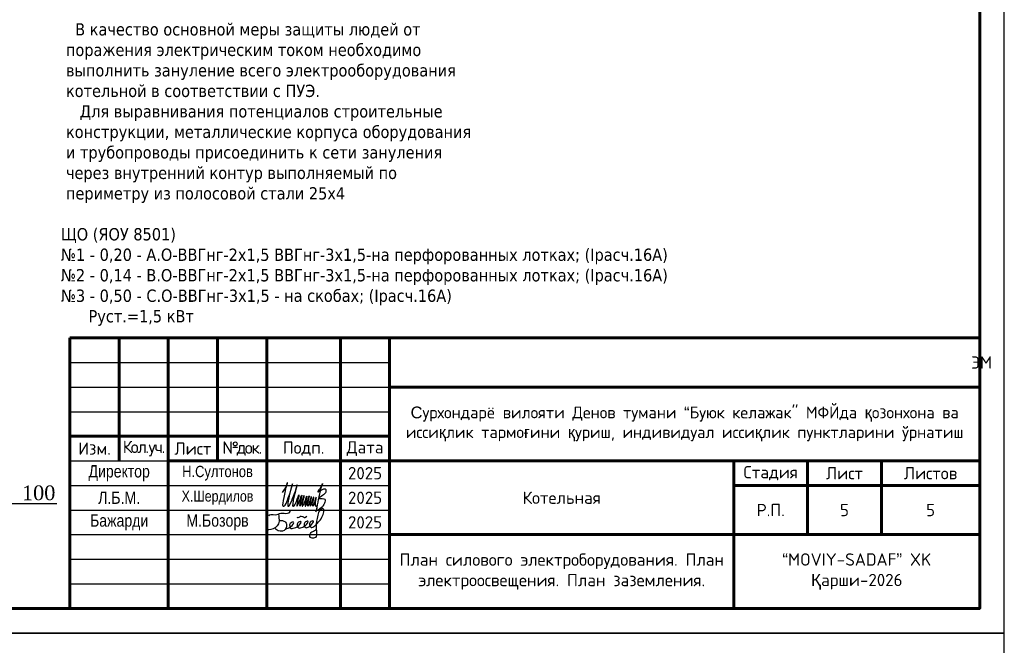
# Model space of a CAD drawing. Header units: millimetres. Extents: x -117056 to -75056, y -507736 to -299836.
# Tile 10 of 18: x -95079 to -75056, y -448586 to -435866. Entities that reach past the tile are written whole.
import ezdxf

# ---------------------------------------------------------------- set-up
doc = ezdxf.new("R2010")
doc.units = ezdxf.units.MM
doc.layers.get('Defpoints').update_dxf_attribs({"lineweight": 18})
doc.layers.add('PDF43_Text', color=7, linetype='Continuous')
doc.styles.add('Arial', font='ARIALN.TTF', dxfattribs={"height": 300})
doc.styles.add('PDF Tahoma', font='tahoma.ttf')
doc.styles.get("Standard").update_dxf_attribs({"font": 'isocpeur.ttf'})
doc.styles.add('WMF-Times New Roman0', font='times.ttf')
doc.dimstyles.new('М 1-100', dxfattribs={"dimscale": 100, "dimtxt": 2.5, "dimasz": 1.5, "dimexe": 1, "dimexo": 2, "dimgap": 0.7, "dimtad": 1, "dimdec": 0, "dimdsep": 46, "dimtxsty": 'WMF-Times New Roman0', "dimblk": 'ARCHTICK', "dimcen": 3, "dimdle": 0.25, "dimclrd": 256, "dimclre": 256, "dimclrt": 256, "dimazin": 2, "dimtfac": 1, "dimtdec": 0, "dimtmove": 1, "dimatfit": 3, "dimldrblk": 'DOT', "dimfxl": 1, "dimtolj": 1, "dimtzin": 0, "dimlwd": -1, "dimlwe": -1, "dimarcsym": 0})

# ---------------------------------------------------------------- blocks, each defined once
blk = doc.blocks.new('*T19')
at = {"color": 0, "linetype": 'ByBlock', "lineweight": 60, "transparency": 16777216}
for p, q in [((0, 0), (18500, 0)), ((0, 0), (0, -5500)), ((1000, 0), (1000, -2500)), ((2000, 0), (2000, -2500)), ((3000, 0), (3000, -2500)), ((4000, 0), (4000, -2500)), ((5500, 0), (5500, -5500)), ((6500, 0), (6500, -5500)), ((0, -2000), (6500, -2000)), ((2000, -2500), (6500, -2500)), ((13500, -4000), (13500, -5500)), ((0, -5500), (6500, -5500))]:
    blk.add_line(p, q, dxfattribs=at)
at = {"color": 0, "linetype": 'Continuous', "lineweight": 60, "transparency": 16777216}
for p, q in [((18500, 0), (18500, -2500)), ((6500, -1000), (18500, -1000)), ((2000, -2500), (2000, -5500)), ((4000, -2500), (4000, -5500)), ((6500, -2500), (18500, -2500)), ((6500, -4000), (13500, -4000)), ((18500, -4000), (18500, -5500)), ((6500, -5500), (18500, -5500))]:
    blk.add_line(p, q, dxfattribs=at)
at = {"color": 0, "linetype": 'ByBlock', "transparency": 16777216}
for p, q in [((0, -500), (6500, -500)), ((0, -1000), (6500, -1000)), ((0, -1500), (6500, -1500)), ((0, -2500), (2000, -2500)), ((0, -3000), (6500, -3000)), ((2000, -3500), (6500, -3500)), ((0, -4000), (6500, -4000)), ((0, -4500), (6500, -4500)), ((0, -5000), (6500, -5000))]:
    blk.add_line(p, q, dxfattribs=at)
at = {"color": 0, "lineweight": 60, "transparency": 16777216}
for p, q in [((13500, -2500), (13500, -3000)), ((15000, -2500), (15000, -4000)), ((16500, -2500), (16500, -4000)), ((18500, -2500), (18500, -4000)), ((13500, -3000), (18500, -3000)), ((13500, -4000), (18500, -4000))]:
    blk.add_line(p, q, dxfattribs=at)
at = {"color": 0, "linetype": 'ByBlock', "lineweight": -2, "transparency": 16777216}
for p, q in [((13500, -3000), (13500, -4000)), ((0, -3500), (2000, -3500))]:
    blk.add_line(p, q, dxfattribs=at)
at = {"color": 0, "linetype": 'Continuous', "transparency": 16777216, "char_height": 250}
for s, insert, width, attachment_point in [('{\\C256;                                                                          ЭМ       \\H0.625x;                  \\H1.4x; \\H1.14286x;                                                     }', (6550, -500), 11900, 4), ('Изм.', (500, -2250), 900, 5), ('{\\T0.85;Кол.уч.}', (1500, -2250), 900, 5), ('Лист', (2500, -2250), 900, 5), ('{\\T0.85;№док.}', (3500, -2250), 900, 5), ('Подп.', (4750, -2250), 1400, 5), ('Дата', (6000, -2250), 900, 5), ('2025', (6000, -2750), 900, 5), ('Стадия', (14250, -2750), 1400, 5), ('Лист', (15750, -2750), 1400, 5), ('Листов', (17500, -2750), 1900, 5), ('2025', (6000, -3250), 900, 5), ('Котельная ', (10000, -3250), 6900, 5), ('Р.П.', (14250, -3500), 1400, 5), ('5', (15750, -3500), 1400, 5), ('5', (17500, -3500), 1900, 5), ('2025', (6000, -3750), 900, 5), ('План силового электроборудования. План электроосвещения. План заземления.', (10000, -4750), 6900, 5)]:
    blk.add_mtext(s, dxfattribs=dict(at, insert=insert, width=width, attachment_point=attachment_point))
at = {"color": 0, "linetype": 'Continuous', "transparency": 16777216, "attachment_point": 5, "style": 'Arial'}
for s, insert, char_height, width in [('{\\fArial|b0|i0|c204|p34;\\C256;С\\fISOCPEUR|b0|i0|c204|p34;урхондарё вилояти Денов тумани “Буюк келажак" МФЙда \\fArial|b0|i0|c204|p34;қ\\fISOCPEUR|b0|i0|c204|p34;озонхона ва исси\\fArial|b0|i0|c204|p34;қ\\fISOCPEUR|b0|i0|c204|p34;лик тармо\\fArial|b0|i0|c204|p34;ғ\\fISOCPEUR|b0|i0|c204|p34;ини \\fArial|b0|i0|c204|p34;қ\\fISOCPEUR|b0|i0|c204|p34;уриш, индивидуал исси\\fArial|b0|i0|c204|p34;қ\\fISOCPEUR|b0|i0|c204|p34;лик пунктларини ўрнатиш}', (12500, -1750), 240, 11900), ('Директор', (1000, -2750), 250, 1900), ('{\\C256;Н.Султонов}', (3000, -2750), 230, 1900), ('Л.Б.М.', (1000, -3250), 250, 1900), ('{\\C256;Х.Шердилов}', (3000, -3250), 220, 1900), ('Бажарди', (1000, -3750), 250, 1900), ('М.Бозорв', (3000, -3750), 250, 1900), ('{\\fISOCPEUR|b0|i0|c204|p34;\\C256;“MOVIY-SADAF” XK\\P\\fArial|b0|i0|c204|p34;Қ\\fISOCPEUR|b0|i0|c204|p34;арши-2026}', (16000, -4750), 250, 4900)]:
    blk.add_mtext(s, dxfattribs=dict(at, insert=insert, char_height=char_height, width=width))
blk = doc.blocks.new('A$C4944575C')
at = {"color": 5, "lineweight": 30}
blk.add_open_spline([(-115219, -47375), (-115101, -47187), (-115134, -47173), (-115136, -47210), (-115162, -47302), (-115236, -47654), (-115198, -47658), (-115148, -47639), (-115006, -47196), (-115031, -47204), (-115138, -47656), (-115103, -47656), (-115068, -47647), (-114909, -47222), (-114934, -47223), (-115033, -47649), (-115007, -47658), (-114964, -47645), (-114875, -47375), (-114896, -47476), (-114944, -47663), (-114913, -47664), (-114814, -47367), (-114843, -47493), (-114885, -47664), (-114855, -47664), (-114768, -47378), (-114798, -47504), (-114837, -47664), (-114800, -47664), (-114711, -47391), (-114743, -47512), (-114774, -47664), (-114744, -47662), (-114670, -47394), (-114688, -47502), (-114726, -47662), (-114691, -47662), (-114655, -47528), (-114621, -47399), (-114678, -47663), (-114639, -47662), (-114577, -47406), (-114597, -47526), (-114621, -47661), (-114583, -47661), (-114526, -47413), (-114553, -47536), (-114566, -47647), (-114534, -47658), (-114515, -47641), (-114549, -47804), (-114540, -47773), (-114408, -47146), (-114408, -47219), (-114457, -47295), (-114542, -47397), (-114411, -47310), (-114342, -47283), (-114332, -47389), (-114435, -47459), (-114533, -47509), (-114358, -47493), (-114338, -47544), (-114420, -47707), (-114536, -47751)], degree=3, knots=[0, 0, 0, 0, 1, 2, 3, 4, 5, 6, 7, 7.047701, 8, 9, 10, 11, 11.055697, 12, 13, 14, 15, 16, 17, 18, 19, 20, 21, 22, 23, 24, 25, 26, 27, 28, 29, 30, 31, 32, 33, 34, 35, 36, 37, 38, 39, 40, 41, 42, 43, 44, 45, 45.157491, 45.43525, 46, 47, 48, 49, 50, 51, 52, 53, 54, 55, 56, 57, 58, 59, 59, 59, 59], dxfattribs=at)
blk = doc.blocks.new('EGHTRFHTRGHTY')
at = {"color": 5}
for points, knots in [([(963332, -204274), (963332, -204274), (963268, -204215), (963520, -204263), (963639, -204186), (963713, -204200), (963858, -204218), (963900, -204146)], [0, 0, 0, 0, 5.346585, 54.669442, 94.683854, 176.877676, 260.497585, 260.497585, 260.497585, 260.497585]), ([(963571, -204228), (963602, -204382), (963594, -204568), (963374, -204656), (963294, -204660), (963294, -204659)], [0, 0, 0, 0, 207.029261, 410.00601, 426.495005, 426.495005, 426.495005, 426.495005]), ([(964169, -204603), (964215, -204594), (964301, -204577), (964438, -204393), (964243, -204445), (964283, -204611), (964348, -204596), (964363, -204593), (964393, -204580), (964462, -204550), (964588, -204386), (964390, -204440), (964452, -204639), (964537, -204573), (964575, -204543), (964625, -204480), (964757, -204398), (964864, -204030), (964676, -204121), (964636, -204342), (964572, -204544), (964662, -204906), (964415, -204879), (964442, -204748), (964496, -204710), (964496, -204710), (964553, -204679), (964589, -204669), (964600, -204658), (964609, -204641)], [0, 0, 0, 0, 85.131623, 162.525265, 215.11538, 294.778827, 318.772177, 318.772177, 318.772177, 380.967965, 458.361607, 510.951722, 590.61517, 654.964792, 654.964792, 654.964792, 812.270022, 926.89637, 969.780247, 1049.218159, 1248.671075, 1428.293669, 1498.791554, 1575.077446, 1639.071113, 1677.488376, 1701.96955, 1711.591909, 1725.280439, 1725.280439, 1725.280439, 1725.280439]), ([(963590, -204400), (963629, -204394), (963730, -204400), (963802, -204474), (963794, -204573), (963765, -204708), (963538, -204699), (963472, -204603), (963472, -204603), (963472, -204603)], [0, 0, 0, 0, 65.371974, 129.068615, 156.504611, 248.430628, 350.457369, 386.474528, 395.239437, 395.239437, 395.239437, 395.239437]), ([(963774, -204628), (963819, -204619), (963906, -204601), (964042, -204418), (963847, -204470), (963891, -204644), (963960, -204618), (963979, -204611), (964025, -204602), (964111, -204585), (964248, -204402), (964052, -204454), (964094, -204621), (964160, -204605), (964177, -204601)], [0, 0, 0, 0, 85.131623, 162.525265, 215.11538, 294.778827, 325.815943, 325.815943, 325.815943, 410.947566, 488.341208, 540.931323, 620.594771, 646.759448, 646.759448, 646.759448, 646.759448]), ([(964078, -204313), (964092, -204315), (964132, -204321), (964207, -204246), (964293, -204336), (964315, -204306), (964351, -204277)], [0, 0, 0, 0, 40.054444, 120.72824, 230.33494, 255.34098, 255.34098, 255.34098, 255.34098])]:
    blk.add_open_spline(points, degree=3, knots=knots, dxfattribs=at)
blk = doc.blocks.new('_ArchTick')
at = {"color": 0, "linetype": 'ByBlock', "const_width": 0.15}
blk.add_lwpolyline([(-0.5, -0.5), (0.5, 0.5)], dxfattribs=at)
blk = doc.blocks.new('*D119')
at = {"ltscale": 5, "transparency": 16777216}
for p, q in [((-95502, -445056), (-95502, -445810)), ((-95402, -445317), (-95402, -445810)), ((-95502, -445710), (-95652, -445710)), ((-95402, -445710), (-95502, -445710)), ((-95402, -445710), (-95502, -445710)), ((-95402, -445710), (-95252, -445710)), ((-94324, -445710), (-95402, -445710))]:
    blk.add_line(p, q, dxfattribs=at)
at = {"layer": 'Defpoints', "color": 0, "lineweight": 25, "ltscale": 5, "transparency": 16777216}
for p in [(-95502, -444856), (-95402, -445117), (-95502, -445710)]:
    blk.add_point(p, dxfattribs=at)
at = {"ltscale": 5, "transparency": 16777216, "xscale": 150, "yscale": 150, "zscale": 150}
blk.add_blockref('_ArchTick', (-95502, -445710), dxfattribs=at)
at = {"ltscale": 5, "transparency": 16777216, "xscale": 150, "yscale": 150, "zscale": 150, "rotation": 180}
blk.add_blockref('_ArchTick', (-95402, -445710), dxfattribs=at)
at = {"ltscale": 5, "transparency": 16777216, "insert": (-94693, -445488), "char_height": 300, "attachment_point": 5, "style": 'WMF-Times New Roman0'}
blk.add_mtext('\\A1;100', dxfattribs=at)
blk = doc.blocks.new('_Dot')
at = {"color": 0, "linetype": 'ByBlock', "lineweight": -2}
blk.add_line((-0.5, 0), (-1, 0), dxfattribs=at)
at = {"color": 0, "linetype": 'ByBlock', "lineweight": 25, "const_width": 0.5}
blk.add_lwpolyline([(-0.25, 0, 1), (0.25, 0, 1)], format="xyb", close=True, dxfattribs=at)

msp = doc.modelspace()

# ---------------------------------------------------------------- linework, layer by layer
at = {"lineweight": 60}
msp.add_line((-80556.3, -444836.1), (-80556.3, -446336.1), dxfattribs=at)
at = {"linetype": 'ByBlock'}
for points in [[(-117056.3, -448336.1), (-75056.3, -448336.1), (-75056.3, -418636.1), (-117056.3, -418636.1)], [(-117056.3, -478036.1), (-75056.3, -478036.1), (-75056.3, -448336.1), (-117056.3, -448336.1)]]:
    msp.add_lwpolyline(points, close=True, dxfattribs=at)
at = {"linetype": 'ByBlock', "lineweight": 60}
msp.add_lwpolyline([(-115056.3, -447836.1), (-75556.3, -447836.1), (-75556.3, -419136.1), (-115056.3, -419136.1)], close=True, dxfattribs=at)

# ---------------------------------------------------------------- block references
for name, p in [('*T19', (-94056.3, -442336.1)), ('A$C4944575C', (25487.3, -398102.4))]:
    msp.add_blockref(name, p)
at = {"xscale": 0.7421062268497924, "yscale": 0.7421062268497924, "zscale": 0.7421062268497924}
msp.add_blockref('EGHTRFHTRGHTY', (-804891, -294362), dxfattribs=at)

# ---------------------------------------------------------------- texts
at = {"layer": 'PDF43_Text', "insert": (-94138.2, -437764.8), "char_height": 250, "width": 8469.108, "attachment_point": 4, "style": 'PDF Tahoma'}
msp.add_mtext('  В качество основной меры защиты людей от\\Pпоражения электрическим током необходимо выполнить зануление всего электрооборудования котельной в соответствии с ПУЭ.\\P   Для выравнивания потенциалов строительные\\Pконструкции, металлические корпуса оборудования и трубопроводы присоединить к сети зануления через внутренний контур выполняемый по периметру из полосовой стали 25х4', dxfattribs=at)
at = {"layer": 'PDF43_Text', "insert": (-94241.7, -441096.9), "char_height": 250, "attachment_point": 4, "style": 'PDF Tahoma'}
msp.add_mtext('ЩО (ЯОУ 8501)\\P№1 - 0,20 - А.О-ВВГнг-2х1,5 ВВГнг-3х1,5-на перфорованных лотках; (Iрасч.16А)\\P№2 - 0,14 - В.О-ВВГнг-2х1,5 ВВГнг-3х1,5-на перфорованных лотках; (Iрасч.16А)\\P№3 - 0,50 - С.О-ВВГнг-3х1,5 - на скобах; (Iрасч.16А)\\P      Руст.=1,5 кВт', dxfattribs=at)

# ---------------------------------------------------------------- dimensions: what is measured, and where the dimension line sits
at = {"color": 0, "ltscale": 5}
dim = msp.add_linear_dim(base=(-95501.6, -445710.4), p1=(-95401.6, -445116.6), p2=(-95501.6, -444855.8), angle=180, dimstyle='М 1-100', override={"dimtxt": 3}, dxfattribs=at)
dim.commit()
dim.dimension.update_dxf_attribs({"geometry": '*D119', "text_midpoint": (-94692.6, -445710.4), "dimtype": 160})

doc.saveas('drawing.dxf')
